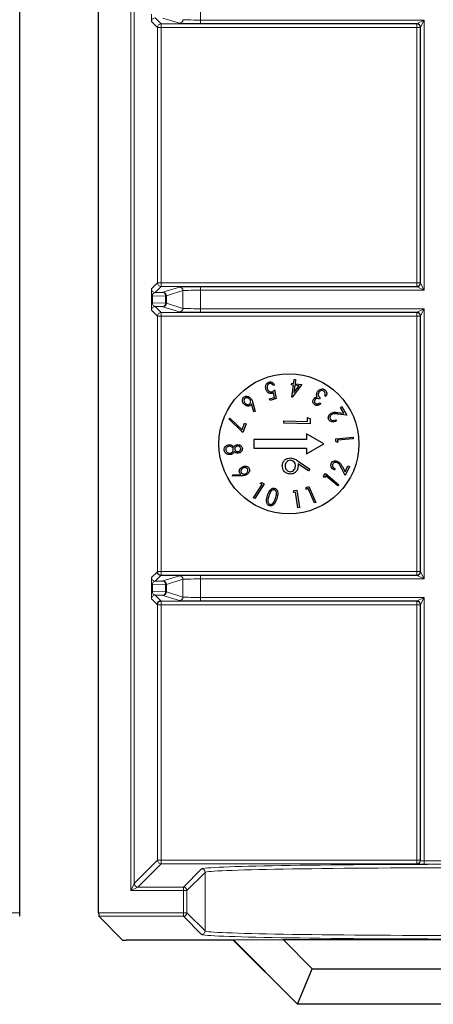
# Model space of a CAD drawing. Header units: millimetres. Extents: x 5 to 418, y 2 to 292.
# Tile 70 of 93: x 323.5 to 327.44, y 88.91 to 98.29. Entities that reach past the tile are written whole.
import ezdxf

# ---------------------------------------------------------------- set-up
doc = ezdxf.new("R2010")
doc.units = ezdxf.units.MM

msp = doc.modelspace()

# ---------------------------------------------------------------- linework, layer by layer
at = {"color": 7, "linetype": 'Continuous', "lineweight": 25}
for p, q in [((323.5049, 89.7818), (323.5049, 106.2237)), ((324.2562, 89.7818), (324.2562, 106.2237)), ((324.7934, 95.6913), (324.8687, 95.6926)), ((324.8687, 95.5556), (324.7934, 95.5569)), ((326.1126, 94.824), (326.1177, 94.8622)), ((326.1177, 94.8622), (326.1315, 94.8604)), ((326.1315, 94.8604), (326.1264, 94.8222)), ((325.9317, 94.8086), (325.9181, 94.8041)), ((325.9302, 94.692), (325.9226, 94.7373)), ((325.9317, 94.7628), (325.9453, 94.6803)), ((326.0938, 94.8105), (326.0958, 94.8262)), ((326.1105, 94.8083), (326.0938, 94.8105)), ((326.0952, 94.6939), (326.1105, 94.8083)), ((326.0958, 94.8262), (326.1126, 94.824)), ((326.1924, 94.8133), (326.098, 94.6935)), ((326.1243, 94.8064), (326.1152, 94.738)), ((326.1152, 94.738), (326.1649, 94.801)), ((326.1649, 94.801), (326.1243, 94.8064)), ((326.1264, 94.8222), (326.1924, 94.8133)), ((325.8832, 94.6766), (325.9302, 94.692)), ((325.8882, 94.6615), (325.8832, 94.6766)), ((325.9453, 94.6803), (325.8882, 94.6615)), ((326.098, 94.6935), (326.0952, 94.6939)), ((326.3667, 94.6871), (326.3584, 94.6745)), ((326.3596, 94.6403), (326.3716, 94.6325)), ((326.421, 94.699), (326.4096, 94.7065)), ((325.7324, 94.5544), (325.712, 94.6294)), ((325.7246, 94.6393), (325.7468, 94.5559)), ((325.7468, 94.5559), (325.7324, 94.5544)), ((326.535, 94.5472), (326.591, 94.5402)), ((326.5582, 94.5955), (326.5719, 94.6036)), ((326.591, 94.5402), (326.5582, 94.5955)), ((326.5719, 94.6036), (326.6202, 94.5223)), ((325.4962, 94.4864), (325.5066, 94.4947)), ((325.6294, 94.3581), (325.4962, 94.4864)), ((325.5066, 94.4947), (325.6222, 94.3838)), ((326.0199, 94.445), (326.0204, 94.4674)), ((326.0204, 94.4674), (326.2447, 94.4627)), ((326.2447, 94.4627), (326.2455, 94.5012)), ((326.2455, 94.5012), (326.2709, 94.486)), ((326.2709, 94.486), (326.2699, 94.4398)), ((326.5137, 94.4785), (326.5205, 94.467)), ((326.6202, 94.5223), (326.5341, 94.5331)), ((325.6222, 94.3838), (325.6452, 94.4463)), ((325.6598, 94.4409), (325.6294, 94.3581)), ((325.6452, 94.4463), (325.6598, 94.4409)), ((326.2699, 94.4398), (326.0199, 94.445)), ((326.2346, 94.2907), (325.7346, 94.2907)), ((325.7346, 94.2907), (325.7346, 94.2074)), ((326.4012, 94.2491), (326.2346, 94.3453)), ((326.2346, 94.3453), (326.2346, 94.2907)), ((326.5133, 94.2973), (326.6791, 94.3118)), ((326.5157, 94.2702), (326.5133, 94.2973)), ((326.5326, 94.2633), (326.5157, 94.2702)), ((326.6803, 94.2981), (326.5307, 94.285)), ((326.5307, 94.285), (326.5326, 94.2633)), ((326.6791, 94.3118), (326.6803, 94.2981)), ((325.7346, 94.2074), (326.2346, 94.2074)), ((326.2346, 94.1529), (326.4012, 94.2491)), ((326.2346, 94.2074), (326.2346, 94.1529)), ((326.1548, 94.0853), (326.2673, 94.0083)), ((326.2533, 93.9913), (326.1537, 94.0595)), ((326.2673, 94.0083), (326.2533, 93.9913)), ((326.5086, 94.0099), (326.503, 93.9979)), ((326.6048, 93.9467), (326.5652, 94.0238)), ((326.5773, 94.031), (326.6031, 93.9809)), ((326.6031, 93.9809), (326.6302, 94.039)), ((326.6447, 94.0322), (326.6048, 93.9467)), ((326.6302, 94.039), (326.6447, 94.0322)), ((325.5315, 93.9407), (325.5331, 93.955)), ((325.6172, 93.9438), (325.5315, 93.9407)), ((325.5331, 93.955), (325.6103, 93.9584)), ((326.3989, 93.9447), (326.4165, 93.9655)), ((326.4058, 93.9279), (326.3989, 93.9447)), ((326.4199, 93.9445), (326.4058, 93.9279)), ((326.4165, 93.9655), (326.5423, 93.8587)), ((326.5335, 93.8482), (326.4199, 93.9445)), ((325.7317, 93.7348), (325.813, 93.8608)), ((325.8333, 93.867), (325.7433, 93.7274)), ((325.7946, 93.8727), (325.8104, 93.8818)), ((325.813, 93.8608), (325.7946, 93.8727)), ((325.8104, 93.8818), (325.8333, 93.867)), ((326.1103, 93.7857), (326.1162, 93.8031)), ((326.1162, 93.8031), (326.1434, 93.8071)), ((326.1434, 93.8071), (326.1679, 93.6429)), ((326.2318, 93.8138), (326.2328, 93.832)), ((326.2518, 93.8226), (326.2318, 93.8138)), ((326.2328, 93.832), (326.2578, 93.8431)), ((326.3125, 93.6856), (326.2518, 93.8226)), ((326.2578, 93.8431), (326.3252, 93.6912)), ((326.5423, 93.8587), (326.5335, 93.8482)), ((325.7433, 93.7274), (325.7317, 93.7348)), ((326.132, 93.789), (326.1103, 93.7857)), ((326.1542, 93.6409), (326.132, 93.789)), ((326.1679, 93.6429), (326.1542, 93.6409)), ((326.3252, 93.6912), (326.3125, 93.6856)), ((324.7934, 92.9413), (324.8687, 92.9426)), ((324.8687, 92.8056), (324.7934, 92.8069)), ((324.484, 89.5213), (324.2568, 89.7485)), ((325.5381, 89.5207), (324.5173, 89.5207)), ((325.5391, 89.5231), (325.5381, 89.5207)), ((326.1488, 88.9099), (325.5381, 89.5207)), ((325.5391, 89.5231), (326.0119, 89.5265)), ((326.1498, 88.9124), (325.5391, 89.5231)), ((326.0119, 89.5265), (332.4573, 89.5265)), ((326.0119, 89.5265), (326.2893, 89.2491)), ((326.1498, 88.9124), (326.2893, 89.2491)), ((326.2893, 89.2491), (332.1798, 89.2491)), ((326.1498, 88.9124), (326.1488, 88.9099)), ((332.3203, 88.9099), (326.1488, 88.9099)), ((332.3193, 88.9124), (326.1498, 88.9124))]:
    msp.add_line(p, q, dxfattribs=at)
at = {"color": 7, "linetype": 'Continuous', "lineweight": 18}
for p, q in [((324.5626, 89.9938), (324.5626, 106.2237)), ((324.5959, 106.2237), (324.5959, 90.0604)), ((325.2256, 98.462), (325.2256, 98.2862)), ((324.7934, 98.3069), (324.8507, 98.2497)), ((325.0259, 98.2562), (324.8687, 98.3056)), ((324.8173, 98.2163), (324.7601, 98.2735)), ((324.8173, 95.7818), (324.8173, 98.2163)), ((324.8173, 98.2163), (324.8507, 98.2163)), ((324.8507, 98.2497), (327.2852, 98.2497)), ((324.8507, 98.2163), (324.8507, 98.2497)), ((324.8507, 98.2163), (324.8507, 95.7818)), ((327.2852, 98.2163), (324.8507, 98.2163)), ((325.2256, 98.2862), (325.2256, 98.2529)), ((325.2256, 98.2862), (327.355, 98.2862)), ((327.2884, 98.2529), (325.2256, 98.2529)), ((327.2852, 98.2497), (327.2884, 98.2529)), ((327.2852, 98.2163), (327.2852, 98.2497)), ((327.2852, 95.7818), (327.2852, 98.2163)), ((327.2852, 98.2163), (327.3185, 98.2163)), ((327.2884, 98.2529), (327.355, 98.2862)), ((327.3217, 98.2195), (327.3185, 98.2163)), ((327.3185, 98.2163), (327.3185, 95.7818)), ((327.355, 98.2862), (327.3217, 98.2195)), ((327.3217, 95.7786), (327.3217, 98.2195)), ((327.355, 98.2862), (327.355, 95.712)), ((324.7601, 95.7246), (324.8173, 95.7818)), ((324.8173, 95.7818), (324.8507, 95.7818)), ((324.8507, 95.7485), (324.8507, 95.7818)), ((324.8507, 95.7818), (327.2852, 95.7818)), ((327.2852, 95.7485), (327.2852, 95.7818)), ((327.2852, 95.7818), (327.3185, 95.7818)), ((327.3185, 95.7818), (327.3217, 95.7786)), ((327.3217, 95.7786), (327.355, 95.712)), ((324.8507, 95.7485), (324.7934, 95.6913)), ((327.2852, 95.7485), (324.8507, 95.7485)), ((324.8687, 95.6926), (325.0259, 95.742)), ((325.0592, 95.7087), (324.9019, 95.6593)), ((325.0592, 95.5395), (325.0592, 95.7087)), ((325.2256, 95.7453), (327.2884, 95.7453)), ((325.2256, 95.712), (325.2256, 95.7453)), ((325.2256, 95.712), (325.2256, 95.5362)), ((327.355, 95.712), (325.2256, 95.712)), ((327.2884, 95.7453), (327.2852, 95.7485)), ((327.355, 95.712), (327.2884, 95.7453)), ((324.7585, 95.5911), (324.7585, 95.6571)), ((324.7585, 95.6571), (324.7682, 95.6571)), ((324.7585, 95.5911), (324.7682, 95.5911)), ((324.8922, 95.6593), (324.7682, 95.6571)), ((324.7682, 95.6571), (324.7682, 95.5911)), ((324.7682, 95.5911), (324.8922, 95.5889)), ((324.8922, 95.5889), (324.8922, 95.6593)), ((324.9019, 95.6593), (324.8922, 95.6593)), ((324.9019, 95.5889), (324.8922, 95.5889)), ((324.9019, 95.6593), (324.9019, 95.5889)), ((324.9019, 95.5889), (325.0592, 95.5395)), ((324.8173, 95.4663), (324.7601, 95.5235)), ((324.7934, 95.5569), (324.8507, 95.4997)), ((324.8507, 95.4997), (327.2852, 95.4997)), ((324.8507, 95.4663), (324.8507, 95.4997)), ((325.0259, 95.5062), (324.8687, 95.5556)), ((325.2256, 95.5362), (325.2256, 95.5029)), ((325.2256, 95.5362), (327.355, 95.5362)), ((327.2884, 95.5029), (325.2256, 95.5029)), ((327.2852, 95.4997), (327.2884, 95.5029)), ((327.2852, 95.4663), (327.2852, 95.4997)), ((327.2884, 95.5029), (327.355, 95.5362)), ((327.355, 95.5362), (327.3217, 95.4695)), ((327.355, 95.5362), (327.355, 92.962)), ((324.8173, 93.0318), (324.8173, 95.4663)), ((324.8173, 95.4663), (324.8507, 95.4663)), ((324.8507, 95.4663), (324.8507, 93.0318)), ((327.2852, 95.4663), (324.8507, 95.4663)), ((327.2852, 93.0318), (327.2852, 95.4663)), ((327.2852, 95.4663), (327.3185, 95.4663)), ((327.3217, 95.4695), (327.3185, 95.4663)), ((327.3185, 95.4663), (327.3185, 93.0318)), ((327.3217, 93.0286), (327.3217, 95.4695)), ((324.7601, 92.9746), (324.8135, 93.028)), ((324.8469, 92.9947), (324.7934, 92.9413)), ((324.8135, 93.028), (324.8173, 93.0318)), ((324.8173, 93.0318), (324.8507, 93.0318)), ((324.8507, 92.9985), (324.8469, 92.9947)), ((325.0679, 92.9947), (324.8469, 92.9947)), ((324.8507, 92.9985), (324.8507, 93.0318)), ((324.8507, 93.0318), (327.2852, 93.0318)), ((327.2852, 92.9985), (324.8507, 92.9985)), ((324.8687, 92.9426), (325.0259, 92.992)), ((325.0592, 92.9587), (324.9019, 92.9093)), ((325.0592, 92.7895), (325.0592, 92.9587)), ((325.2256, 92.9953), (327.2884, 92.9953)), ((325.2256, 92.962), (325.2256, 92.9953)), ((325.2256, 92.962), (325.2256, 92.7862)), ((327.355, 92.962), (325.2256, 92.962)), ((327.2852, 93.0318), (327.3185, 93.0318)), ((327.2852, 92.9985), (327.2852, 93.0318)), ((327.2884, 92.9953), (327.2852, 92.9985)), ((327.355, 92.962), (327.2884, 92.9953)), ((327.3185, 93.0318), (327.3217, 93.0286)), ((327.3217, 93.0286), (327.355, 92.962)), ((324.7585, 92.8411), (324.7585, 92.9071)), ((324.7585, 92.9071), (324.7682, 92.9071)), ((324.8922, 92.9093), (324.7682, 92.9071)), ((324.7682, 92.9071), (324.7682, 92.8411)), ((324.8922, 92.8389), (324.8922, 92.9093)), ((324.9019, 92.9093), (324.8922, 92.9093)), ((324.9019, 92.9093), (324.9019, 92.8389)), ((324.7585, 92.8411), (324.7682, 92.8411)), ((324.8135, 92.7201), (324.7601, 92.7735)), ((324.7682, 92.8411), (324.8922, 92.8389)), ((324.7934, 92.8069), (324.8469, 92.7534)), ((325.0259, 92.7562), (324.8687, 92.8056)), ((324.9019, 92.8389), (324.8922, 92.8389)), ((324.9019, 92.8389), (325.0592, 92.7895)), ((325.2256, 92.7862), (325.2256, 92.7529)), ((325.2256, 92.7862), (327.355, 92.7862)), ((327.2884, 92.7529), (327.355, 92.7862)), ((327.355, 92.7862), (327.3217, 92.7195)), ((327.355, 92.7862), (327.355, 90.2775)), ((324.8173, 92.7163), (324.8135, 92.7201)), ((324.8173, 90.2818), (324.8173, 92.7163)), ((324.8173, 92.7163), (324.8507, 92.7163)), ((324.8469, 92.7534), (324.8507, 92.7497)), ((324.8507, 92.7497), (327.2852, 92.7497)), ((324.8507, 92.7163), (324.8507, 92.7497)), ((324.8507, 92.7163), (324.8507, 90.2818)), ((327.2852, 92.7163), (324.8507, 92.7163)), ((327.2884, 92.7529), (325.2256, 92.7529)), ((327.2852, 92.7497), (327.2884, 92.7529)), ((327.2852, 92.7163), (327.2852, 92.7497)), ((327.2852, 90.2818), (327.2852, 92.7163)), ((327.2852, 92.7163), (327.3185, 92.7163)), ((327.3217, 92.7195), (327.3185, 92.7163)), ((327.3185, 92.7163), (327.3185, 90.2818)), ((327.3217, 90.2786), (327.3217, 92.7195)), ((324.5959, 90.0604), (324.8173, 90.2818)), ((324.8507, 90.2485), (324.6293, 90.0271)), ((324.8173, 90.2818), (324.8507, 90.2818)), ((324.8507, 90.2485), (324.8507, 90.2818)), ((324.8507, 90.2818), (327.2852, 90.2818)), ((327.2852, 90.2485), (324.8507, 90.2485)), ((327.2852, 90.2485), (327.2852, 90.2818)), ((327.2852, 90.2818), (327.3185, 90.2818)), ((327.2884, 90.2453), (327.2852, 90.2485)), ((327.3185, 90.2818), (327.3217, 90.2786)), ((327.355, 90.2775), (327.355, 90.2441)), ((327.355, 90.2775), (327.5308, 90.2775)), ((327.5308, 90.2441), (327.355, 90.2441)), ((325.0626, 90.0271), (325.2359, 90.2004)), ((325.2692, 90.1671), (325.0959, 89.9938)), ((325.2692, 89.6085), (325.2692, 90.1671)), ((324.5626, 89.9938), (324.5959, 90.0604)), ((324.6293, 90.0271), (324.5626, 89.9938)), ((325.0626, 89.9938), (324.5626, 89.9938)), ((324.6293, 90.0271), (325.0626, 90.0271)), ((325.0626, 90.0271), (325.0626, 89.9938)), ((325.0626, 89.7818), (325.0626, 89.9938)), ((325.0626, 89.9938), (325.0959, 89.9938)), ((325.0959, 89.9938), (325.0959, 89.7818)), ((322.6985, 89.7818), (323.5049, 89.7818)), ((324.2562, 89.7818), (325.0626, 89.7818)), ((325.0626, 89.7818), (325.0626, 89.7485)), ((325.0626, 89.7818), (325.0959, 89.7818)), ((325.0959, 89.7818), (325.2692, 89.6085)), ((325.0626, 89.7485), (324.2568, 89.7485)), ((325.2359, 89.5752), (325.0626, 89.7485))]:
    msp.add_line(p, q, dxfattribs=at)
at = {"color": 7, "linetype": 'Continuous', "lineweight": 25}
msp.add_circle((326.0679, 94.2491), 0.6667, dxfattribs=at)
at = {"color": 7, "linetype": 'Continuous', "lineweight": 18}
for centre, radius, start, end in [((324.7935, 98.2735), 0.0333, 90.02044, 179.97956), ((324.8507, 98.2163), 0.0333, 90.02044, 179.97956), ((325.0258, 98.2895), 0.0333, 270.10474, 359.97481), ((327.2851, 98.2163), 0.0333, 0.02044, 89.97956), ((327.2884, 98.2195), 0.0333, 0.02044, 89.97956), ((324.8507, 95.7818), 0.0333, 180.02044, 269.97956), ((327.2851, 95.7818), 0.0333, 270.02044, 359.97956), ((327.2884, 95.7786), 0.0333, 270.02044, 359.97956), ((324.7935, 95.7246), 0.0333, 180.02044, 269.97956), ((324.8623, 95.6631), 0.0302, 352.77494, 77.76207), ((324.8686, 95.6593), 0.0333, 0.02519, 89.89526), ((325.0258, 95.7086), 0.0333, 0.02519, 89.89526), ((324.8623, 95.5851), 0.0302, 282.23793, 7.22506), ((324.8686, 95.5889), 0.0333, 270.10474, 359.97481), ((324.7935, 95.5235), 0.0333, 90.02044, 179.97956), ((324.8507, 95.4663), 0.0333, 90.02044, 179.97956), ((325.0258, 95.5395), 0.0333, 270.10474, 359.97481), ((327.2851, 95.4663), 0.0333, 0.02044, 89.97956), ((327.2884, 95.4695), 0.0333, 0.02044, 89.97956), ((324.7935, 92.9746), 0.0333, 180.02044, 269.97956), ((324.8507, 93.0318), 0.0333, 180.02044, 269.97956), ((325.0258, 92.9586), 0.0333, 0.02519, 89.89526), ((327.2851, 93.0318), 0.0333, 270.02044, 359.97956), ((327.2884, 93.0286), 0.0333, 270.02044, 359.97956), ((324.8623, 92.9131), 0.0302, 352.77494, 77.76207), ((324.8686, 92.9093), 0.0333, 0.02519, 89.89526), ((324.7935, 92.7735), 0.0333, 90.02044, 179.97956), ((324.8623, 92.8351), 0.0302, 282.23793, 7.22506), ((324.8686, 92.8389), 0.0333, 270.10474, 359.97481), ((325.0258, 92.7895), 0.0333, 270.10474, 359.97481), ((324.8469, 92.7201), 0.0333, 90.02044, 179.97956), ((324.8507, 92.7163), 0.0333, 90.02044, 179.97956), ((327.2851, 92.7163), 0.0333, 0.02044, 89.97956), ((327.2884, 92.7195), 0.0333, 0.02044, 89.97956), ((324.8507, 90.2818), 0.0333, 180.02044, 269.97956), ((327.2851, 90.2818), 0.0333, 270.02044, 359.97956), ((327.2884, 90.2786), 0.0333, 270.02044, 359.97956), ((325.2359, 90.167), 0.0333, 0.02044, 89.97956), ((324.6293, 90.0604), 0.0333, 180.02044, 269.97956), ((325.0626, 89.9938), 0.0333, 0.02044, 89.97956), ((325.0626, 89.7818), 0.0333, 270.02044, 359.97956), ((325.2359, 89.6086), 0.0333, 270.02044, 359.97956)]:
    msp.add_arc(centre, radius, start, end, dxfattribs=at)
for centre, major_axis, ratio, start_param, end_param in [((324.7601, 98.3402), (0, 0.0667), 0.025118, 1.558009, 3.116464), ((325.2256, 98.2564), (0.2, 0), 0.017455, 3.197091, 4.712389), ((325.2256, 98.2897), (0.1667, 0), 0.020946, 3.197091, 4.712389), ((324.7601, 95.658), (0, 0.0667), 0.025118, 0.025129, 1.583584), ((324.7935, 95.658), (0.0022, 0.0333), 0.755078, 0.087257, 1.645712), ((325.2256, 95.7418), (0.2, 0), 0.017455, 1.570796, 3.086094), ((325.2256, 95.7085), (0.1667, 0), 0.020946, 1.570796, 3.086094), ((324.7601, 95.5902), (0, 0.0667), 0.025118, 1.558009, 3.116464), ((324.7935, 95.5902), (-0.0022, 0.0333), 0.755078, 1.49588, 3.054336), ((325.2256, 95.5064), (0.2, 0), 0.017455, 3.197091, 4.712389), ((325.2256, 95.5397), (0.1667, 0), 0.020946, 3.197091, 4.712389), ((324.7601, 92.908), (0, 0.0667), 0.025118, 0.025129, 1.583584), ((325.2256, 92.9918), (0.2, 0), 0.017455, 1.570796, 3.086094), ((325.2256, 92.9585), (0.1667, 0), 0.020946, 1.570796, 3.086094), ((324.7935, 92.908), (0.0022, 0.0333), 0.755078, 0.087257, 1.645712), ((324.7601, 92.8402), (0, 0.0667), 0.025118, 1.558009, 3.116464), ((324.7935, 92.8402), (-0.0022, 0.0333), 0.755078, 1.49588, 3.054336), ((325.2256, 92.7897), (0.1667, 0), 0.020946, 3.197091, 4.712389), ((325.2256, 92.7564), (0.2, 0), 0.017455, 3.197091, 4.712389), ((327.7688, 90.1996), (2.5333, 0), 0.017455, 1.570796, 3.124139), ((327.355, 90.2453), (0.0667, 0), 0.017455, 3.159046, 4.712389), ((327.355, 90.2786), (0.0333, 0), 0.03491, 3.159046, 4.712389), ((327.7688, 90.1663), (2.5, 0), 0.017688, 1.570796, 3.124139), ((327.7688, 89.576), (2.5333, 0), 0.017455, 3.159046, 4.712389), ((327.7688, 89.6093), (2.5, 0), 0.017688, 3.159046, 4.712389)]:
    msp.add_ellipse(centre, major_axis=major_axis, ratio=ratio, start_param=start_param, end_param=end_param, dxfattribs=at)
at = {"color": 7, "linetype": 'Continuous', "lineweight": 25}
for centre, major_axis, start_param, end_param in [((323.5043, 89.7818), (0, 0.0333), 3.159046, 4.712389), ((324.2568, 89.7818), (0, 0.0333), 1.570796, 3.124139), ((324.5173, 89.5213), (0.0333, 0), 3.159046, 4.712389)]:
    msp.add_ellipse(centre, major_axis=major_axis, ratio=0.017455, start_param=start_param, end_param=end_param, dxfattribs=at)
for points, knots in [([(325.8497, 94.767), (325.8479, 94.7748), (325.8442, 94.7902), (325.8484, 94.8125), (325.8603, 94.8299), (325.8717, 94.835), (325.8775, 94.8376)], [0, 0, 0, 0, 0.280491, 0.560353, 0.780078, 1, 1, 1, 1]), ([(325.8775, 94.8376), (325.8837, 94.8388), (325.8963, 94.8411), (325.9179, 94.8311), (325.9264, 94.8171), (325.9317, 94.8086)], [0, 0, 0, 0, 0.27998, 0.560557, 1, 1, 1, 1]), ([(325.9081, 94.7292), (325.9008, 94.7279), (325.8863, 94.7255), (325.8624, 94.7395), (325.8545, 94.7566), (325.8497, 94.767)], [0, 0, 0, 0, 0.279536, 0.560216, 1, 1, 1, 1]), ([(325.8815, 94.8226), (325.8765, 94.8198), (325.8665, 94.8142), (325.8588, 94.794), (325.8617, 94.7796), (325.8634, 94.7708)], [0, 0, 0, 0, 0.278725, 0.559911, 1, 1, 1, 1]), ([(325.8634, 94.7708), (325.8654, 94.7659), (325.8694, 94.7562), (325.8808, 94.7462), (325.8941, 94.7422), (325.9022, 94.7441), (325.9063, 94.745)], [0, 0, 0, 0, 0.280655, 0.560141, 0.779801, 1, 1, 1, 1]), ([(325.9181, 94.8041), (325.916, 94.8078), (325.9118, 94.8151), (325.9019, 94.8219), (325.8913, 94.8246), (325.8848, 94.8233), (325.8815, 94.8226)], [0, 0, 0, 0, 0.280652, 0.559908, 0.780152, 1, 1, 1, 1]), ([(325.9063, 94.745), (325.9115, 94.7476), (325.9209, 94.7522), (325.9284, 94.7595), (325.9317, 94.7628)], [0, 0, 0, 0, 0.559026, 1, 1, 1, 1]), ([(325.9226, 94.7373), (325.9201, 94.7355), (325.9155, 94.7321), (325.9103, 94.7301), (325.9081, 94.7292)], [0, 0, 0, 0, 0.56009, 1, 1, 1, 1]), ([(326.3316, 94.7166), (326.3319, 94.7225), (326.3326, 94.7331), (326.3379, 94.7422), (326.3402, 94.7462)], [0, 0, 0, 0, 0.559473, 1, 1, 1, 1]), ([(326.3402, 94.7462), (326.3449, 94.752), (326.3545, 94.7635), (326.374, 94.7723), (326.3937, 94.7729), (326.4041, 94.7674), (326.4094, 94.7647)], [0, 0, 0, 0, 0.2801547, 0.5599713, 0.7799976, 1, 1, 1, 1]), ([(326.3524, 94.7398), (326.3499, 94.7346), (326.3448, 94.7242), (326.3475, 94.7024), (326.3594, 94.6929), (326.3667, 94.6871)], [0, 0, 0, 0, 0.280509, 0.560297, 1, 1, 1, 1]), ([(326.4004, 94.7514), (326.3957, 94.7538), (326.3864, 94.7586), (326.3716, 94.7559), (326.3599, 94.7494), (326.3549, 94.743), (326.3524, 94.7398)], [0, 0, 0, 0, 0.279489, 0.558705, 0.77927, 1, 1, 1, 1]), ([(326.4137, 94.7317), (326.4124, 94.7361), (326.4099, 94.7441), (326.4033, 94.7492), (326.4004, 94.7514)], [0, 0, 0, 0, 0.558586, 1, 1, 1, 1]), ([(326.4094, 94.7647), (326.4147, 94.7602), (326.4253, 94.7513), (326.431, 94.7259), (326.4248, 94.7092), (326.421, 94.699)], [0, 0, 0, 0, 0.279818, 0.559698, 1, 1, 1, 1]), ([(325.641, 94.6255), (325.6366, 94.631), (325.6277, 94.6418), (325.6234, 94.6614), (325.6263, 94.6796), (325.6332, 94.6882), (325.6367, 94.6925)], [0, 0, 0, 0, 0.28042, 0.560078, 0.780227, 1, 1, 1, 1]), ([(325.6367, 94.6925), (325.6424, 94.6964), (325.6538, 94.7043), (325.6798, 94.7028), (325.6938, 94.6919), (325.7023, 94.6852)], [0, 0, 0, 0, 0.27964, 0.560233, 1, 1, 1, 1]), ([(325.6475, 94.6805), (325.6446, 94.6767), (325.6389, 94.669), (325.6396, 94.6552), (325.6436, 94.6436), (325.6484, 94.638), (325.6508, 94.6351)], [0, 0, 0, 0, 0.278324, 0.558262, 0.779056, 1, 1, 1, 1]), ([(325.6927, 94.6756), (325.6891, 94.6787), (325.682, 94.685), (325.6689, 94.6882), (325.6565, 94.6873), (325.6505, 94.6828), (325.6475, 94.6805)], [0, 0, 0, 0, 0.280405, 0.560413, 0.780383, 1, 1, 1, 1]), ([(325.6962, 94.6302), (325.699, 94.634), (325.7047, 94.6417), (325.704, 94.6555), (325.7, 94.667), (325.6951, 94.6727), (325.6927, 94.6756)], [0, 0, 0, 0, 0.278375, 0.558341, 0.779029, 1, 1, 1, 1]), ([(325.7023, 94.6852), (325.708, 94.6773), (325.7182, 94.6633), (325.7227, 94.6466), (325.7246, 94.6393)], [0, 0, 0, 0, 0.55878, 1, 1, 1, 1]), ([(326.314, 94.6195), (326.3094, 94.6236), (326.3002, 94.6317), (326.2957, 94.6488), (326.2972, 94.6646), (326.3017, 94.673), (326.3039, 94.6773)], [0, 0, 0, 0, 0.279273, 0.558925, 0.779467, 1, 1, 1, 1]), ([(326.3039, 94.6773), (326.3062, 94.6803), (326.3107, 94.6862), (326.3221, 94.6938), (326.3317, 94.695), (326.3376, 94.6957)], [0, 0, 0, 0, 0.280619, 0.561007, 1, 1, 1, 1]), ([(326.316, 94.6692), (326.3143, 94.6658), (326.3108, 94.6588), (326.3115, 94.6478), (326.3157, 94.6386), (326.3204, 94.6348), (326.3228, 94.6329)], [0, 0, 0, 0, 0.279907, 0.559807, 0.77977, 1, 1, 1, 1]), ([(326.3584, 94.6745), (326.3544, 94.6766), (326.3466, 94.6808), (326.3338, 94.6816), (326.3227, 94.6774), (326.3183, 94.6719), (326.316, 94.6692)], [0, 0, 0, 0, 0.280439, 0.560399, 0.780021, 1, 1, 1, 1]), ([(326.3228, 94.6329), (326.3263, 94.6313), (326.3332, 94.6279), (326.3471, 94.6308), (326.3549, 94.6367), (326.3596, 94.6403)], [0, 0, 0, 0, 0.279195, 0.558741, 1, 1, 1, 1]), ([(326.3376, 94.6957), (326.3357, 94.6994), (326.3324, 94.706), (326.3318, 94.7133), (326.3316, 94.7166)], [0, 0, 0, 0, 0.559723, 1, 1, 1, 1]), ([(326.4096, 94.7065), (326.4113, 94.7111), (326.4142, 94.7193), (326.4139, 94.7279), (326.4137, 94.7317)], [0, 0, 0, 0, 0.560685, 1, 1, 1, 1]), ([(325.7039, 94.6173), (325.6984, 94.6136), (325.6873, 94.6062), (325.6625, 94.6085), (325.6492, 94.6191), (325.641, 94.6255)], [0, 0, 0, 0, 0.2792046, 0.5603351, 1, 1, 1, 1]), ([(325.6508, 94.6351), (325.6544, 94.632), (325.6616, 94.6257), (325.6747, 94.6225), (325.6872, 94.6234), (325.6932, 94.6279), (325.6962, 94.6302)], [0, 0, 0, 0, 0.280391, 0.560267, 0.780317, 1, 1, 1, 1]), ([(325.712, 94.6294), (325.7108, 94.6269), (325.7087, 94.6225), (325.7054, 94.6189), (325.7039, 94.6173)], [0, 0, 0, 0, 0.560106, 1, 1, 1, 1]), ([(326.3716, 94.6325), (326.3671, 94.6283), (326.3583, 94.6201), (326.3426, 94.6136), (326.3267, 94.6129), (326.3182, 94.6173), (326.314, 94.6195)], [0, 0, 0, 0, 0.280726, 0.560477, 0.780265, 1, 1, 1, 1]), ([(326.4693, 94.5405), (326.4762, 94.5438), (326.4877, 94.5492), (326.5054, 94.5498), (326.5202, 94.5489), (326.53, 94.5478), (326.535, 94.5472)], [0, 0, 0, 0, 0.3389875, 0.5591537, 0.7795627, 1, 1, 1, 1]), ([(326.4485, 94.4782), (326.4458, 94.4846), (326.4403, 94.4974), (326.4461, 94.5166), (326.4559, 94.5312), (326.4648, 94.5374), (326.4693, 94.5405)], [0, 0, 0, 0, 0.278897, 0.558314, 0.779051, 1, 1, 1, 1]), ([(326.5205, 94.467), (326.5137, 94.4637), (326.4999, 94.4572), (326.4784, 94.457), (326.4595, 94.4638), (326.4522, 94.4734), (326.4485, 94.4782)], [0, 0, 0, 0, 0.280614, 0.560443, 0.780355, 1, 1, 1, 1]), ([(326.4765, 94.529), (326.4727, 94.5262), (326.465, 94.5205), (326.4592, 94.5083), (326.4578, 94.4958), (326.4609, 94.489), (326.4625, 94.4856)], [0, 0, 0, 0, 0.280118, 0.55997, 0.779982, 1, 1, 1, 1]), ([(326.4625, 94.4856), (326.466, 94.4814), (326.473, 94.473), (326.4931, 94.4698), (326.5059, 94.4752), (326.5137, 94.4785)], [0, 0, 0, 0, 0.278938, 0.559081, 1, 1, 1, 1]), ([(326.5341, 94.5331), (326.5275, 94.5339), (326.5166, 94.5352), (326.5013, 94.5361), (326.4882, 94.5348), (326.4804, 94.5309), (326.4765, 94.529)], [0, 0, 0, 0, 0.340376, 0.560583, 0.780282, 1, 1, 1, 1]), ([(325.4524, 94.1885), (325.4523, 94.1958), (325.4521, 94.2104), (325.4653, 94.2269), (325.481, 94.2368), (325.4921, 94.2389), (325.4977, 94.24)], [0, 0, 0, 0, 0.279834, 0.558404, 0.779241, 1, 1, 1, 1]), ([(325.4737, 94.1537), (325.4704, 94.156), (325.4638, 94.1604), (325.4554, 94.1723), (325.4535, 94.1824), (325.4524, 94.1885)], [0, 0, 0, 0, 0.280481, 0.560682, 1, 1, 1, 1]), ([(325.4985, 94.226), (325.4936, 94.225), (325.4839, 94.2229), (325.473, 94.2135), (325.4677, 94.2016), (325.4678, 94.1937), (325.4679, 94.1898)], [0, 0, 0, 0, 0.27999, 0.559357, 0.779482, 1, 1, 1, 1]), ([(325.4679, 94.1898), (325.4689, 94.1848), (325.471, 94.1747), (325.4822, 94.165), (325.4945, 94.1601), (325.5025, 94.1603), (325.5065, 94.1603)], [0, 0, 0, 0, 0.279553, 0.558594, 0.779234, 1, 1, 1, 1]), ([(325.4977, 94.24), (325.5039, 94.24), (325.5143, 94.2401), (325.5276, 94.2345), (325.5371, 94.2269), (325.5421, 94.2206), (325.5446, 94.2175)], [0, 0, 0, 0, 0.3393659, 0.5594567, 0.7796056, 1, 1, 1, 1]), ([(325.5384, 94.196), (325.5372, 94.2011), (325.5348, 94.2114), (325.5232, 94.221), (325.5108, 94.2263), (325.5026, 94.2261), (325.4985, 94.226)], [0, 0, 0, 0, 0.279057, 0.558794, 0.779369, 1, 1, 1, 1]), ([(325.5065, 94.1603), (325.5114, 94.1614), (325.5211, 94.1636), (325.5317, 94.173), (325.5383, 94.1842), (325.5384, 94.1921), (325.5384, 94.196)], [0, 0, 0, 0, 0.279796, 0.559918, 0.780093, 1, 1, 1, 1]), ([(325.5486, 94.1769), (325.5458, 94.1715), (325.5411, 94.1627), (325.5305, 94.1535), (325.5198, 94.1484), (325.5121, 94.1472), (325.5082, 94.1466)], [0, 0, 0, 0, 0.339754, 0.559634, 0.779751, 1, 1, 1, 1]), ([(325.5446, 94.2175), (325.5466, 94.2209), (325.5506, 94.2279), (325.5617, 94.2375), (325.5718, 94.2398), (325.578, 94.2412)], [0, 0, 0, 0, 0.280846, 0.561328, 1, 1, 1, 1]), ([(325.5855, 94.1606), (325.5816, 94.1605), (325.5737, 94.1603), (325.56, 94.165), (325.5529, 94.1724), (325.5486, 94.1769)], [0, 0, 0, 0, 0.280538, 0.560793, 1, 1, 1, 1]), ([(325.5793, 94.2272), (325.5753, 94.2263), (325.5673, 94.2244), (325.5589, 94.2165), (325.5534, 94.2073), (325.5533, 94.2009), (325.5532, 94.1976)], [0, 0, 0, 0, 0.279497, 0.559694, 0.779993, 1, 1, 1, 1]), ([(325.5532, 94.1976), (325.5543, 94.1937), (325.5564, 94.1858), (325.5655, 94.1783), (325.5752, 94.1746), (325.5816, 94.1746), (325.5848, 94.1746)], [0, 0, 0, 0, 0.27891, 0.558484, 0.779287, 1, 1, 1, 1]), ([(325.578, 94.2412), (325.5842, 94.241), (325.5966, 94.2406), (325.6119, 94.2315), (325.6219, 94.2188), (325.6239, 94.2093), (325.6249, 94.2045)], [0, 0, 0, 0, 0.279728, 0.559451, 0.77981, 1, 1, 1, 1]), ([(325.6089, 94.2035), (325.6081, 94.2075), (325.6064, 94.2153), (325.598, 94.2231), (325.5887, 94.2273), (325.5824, 94.2273), (325.5793, 94.2272)], [0, 0, 0, 0, 0.279551, 0.559057, 0.779428, 1, 1, 1, 1]), ([(325.5848, 94.1746), (325.5886, 94.1755), (325.5963, 94.1773), (325.605, 94.1847), (325.6092, 94.1942), (325.609, 94.2004), (325.6089, 94.2035)], [0, 0, 0, 0, 0.279754, 0.559695, 0.779479, 1, 1, 1, 1]), ([(325.6249, 94.2045), (325.6246, 94.1983), (325.624, 94.186), (325.6131, 94.1719), (325.5997, 94.1633), (325.5902, 94.1615), (325.5855, 94.1606)], [0, 0, 0, 0, 0.279089, 0.558655, 0.779335, 1, 1, 1, 1]), ([(325.5082, 94.1466), (325.5014, 94.1464), (325.4893, 94.1462), (325.4785, 94.1514), (325.4737, 94.1537)], [0, 0, 0, 0, 0.559652, 1, 1, 1, 1]), ([(326.0051, 94.0407), (326.0066, 94.0518), (326.0098, 94.0741), (326.0306, 94.0989), (326.0564, 94.1127), (326.074, 94.1141), (326.0828, 94.1148)], [0, 0, 0, 0, 0.27967, 0.559085, 0.779558, 1, 1, 1, 1]), ([(326.0814, 94.0924), (326.0737, 94.0914), (326.0583, 94.0896), (326.0421, 94.0743), (326.0324, 94.057), (326.0313, 94.0449), (326.0307, 94.0389)], [0, 0, 0, 0, 0.279059, 0.55882, 0.779303, 1, 1, 1, 1]), ([(326.1301, 94.0388), (326.1296, 94.0464), (326.1286, 94.0617), (326.1158, 94.0794), (326.0992, 94.0903), (326.0873, 94.0917), (326.0814, 94.0924)], [0, 0, 0, 0, 0.280127, 0.559515, 0.779719, 1, 1, 1, 1]), ([(326.0828, 94.1148), (326.0917, 94.1137), (326.1064, 94.1119), (326.1253, 94.1036), (326.1404, 94.095), (326.15, 94.0885), (326.1548, 94.0853)], [0, 0, 0, 0, 0.339374, 0.559486, 0.779731, 1, 1, 1, 1]), ([(326.4716, 94.0635), (326.4754, 94.0694), (326.4828, 94.0812), (326.5019, 94.0871), (326.5196, 94.0872), (326.5297, 94.0833), (326.5347, 94.0814)], [0, 0, 0, 0, 0.278838, 0.558333, 0.779071, 1, 1, 1, 1]), ([(326.5347, 94.0814), (326.5413, 94.0775), (326.5523, 94.0711), (326.5627, 94.0568), (326.5704, 94.0442), (326.575, 94.0354), (326.5773, 94.031)], [0, 0, 0, 0, 0.3390271, 0.55919, 0.7795809, 1, 1, 1, 1]), ([(325.6005, 93.9689), (325.5981, 93.975), (325.5932, 93.9874), (325.6007, 94.0111), (325.6139, 94.0217), (325.6219, 94.0282)], [0, 0, 0, 0, 0.2792392, 0.5603873, 1, 1, 1, 1]), ([(325.629, 94.0166), (325.6252, 94.0138), (325.6175, 94.0082), (325.6116, 93.9962), (325.6099, 93.9839), (325.613, 93.9771), (325.6145, 93.9737)], [0, 0, 0, 0, 0.2803432, 0.5603915, 0.7804198, 1, 1, 1, 1]), ([(325.6219, 94.0282), (325.6282, 94.0313), (325.6407, 94.0376), (325.6605, 94.0374), (325.6776, 94.0307), (325.6845, 94.0222), (325.688, 94.0179)], [0, 0, 0, 0, 0.280377, 0.560037, 0.780268, 1, 1, 1, 1]), ([(325.6739, 94.0099), (325.6707, 94.0135), (325.6645, 94.0208), (325.651, 94.0231), (325.6389, 94.0218), (325.6323, 94.0184), (325.629, 94.0166)], [0, 0, 0, 0, 0.278366, 0.558377, 0.779079, 1, 1, 1, 1]), ([(325.6594, 93.9669), (325.6632, 93.9697), (325.6708, 93.9753), (325.6767, 93.9874), (325.6785, 93.9997), (325.6754, 94.0065), (325.6739, 94.0099)], [0, 0, 0, 0, 0.280318, 0.560321, 0.780338, 1, 1, 1, 1]), ([(325.688, 94.0179), (325.6905, 94.0115), (325.6957, 93.9986), (325.69, 93.9794), (325.6798, 93.965), (325.6711, 93.9587), (325.6667, 93.9556)], [0, 0, 0, 0, 0.278542, 0.558068, 0.778993, 1, 1, 1, 1]), ([(326.08, 93.9609), (326.0686, 93.9625), (326.0458, 93.9655), (326.0209, 93.9874), (326.007, 94.0137), (326.0057, 94.0317), (326.0051, 94.0407)], [0, 0, 0, 0, 0.2796308, 0.5589603, 0.7794783, 1, 1, 1, 1]), ([(326.0307, 94.0389), (326.0313, 94.0312), (326.0325, 94.0158), (326.0449, 93.9978), (326.061, 93.9857), (326.0731, 93.9842), (326.0791, 93.9834)], [0, 0, 0, 0, 0.280018, 0.559853, 0.779987, 1, 1, 1, 1]), ([(326.0791, 93.9834), (326.087, 93.9844), (326.1027, 93.9864), (326.1188, 94.0024), (326.1284, 94.0203), (326.1295, 94.0326), (326.1301, 94.0388)], [0, 0, 0, 0, 0.278754, 0.558605, 0.779147, 1, 1, 1, 1]), ([(326.1556, 94.0335), (326.1541, 94.0226), (326.1511, 94.0008), (326.1306, 93.9768), (326.1058, 93.9626), (326.0886, 93.9615), (326.08, 93.9609)], [0, 0, 0, 0, 0.279638, 0.559326, 0.779527, 1, 1, 1, 1]), ([(326.1537, 94.0595), (326.1544, 94.0547), (326.1555, 94.0461), (326.1556, 94.0374), (326.1556, 94.0335)], [0, 0, 0, 0, 0.55991, 1, 1, 1, 1]), ([(326.503, 93.9979), (326.4964, 94.0017), (326.4833, 94.0093), (326.471, 94.027), (326.4659, 94.0464), (326.4697, 94.0578), (326.4716, 94.0635)], [0, 0, 0, 0, 0.2806125, 0.5604691, 0.7803598, 1, 1, 1, 1]), ([(326.4856, 94.0562), (326.4844, 94.0528), (326.482, 94.046), (326.4838, 94.0351), (326.4912, 94.0212), (326.5014, 94.0146), (326.5086, 94.0099)], [0, 0, 0, 0, 0.186786, 0.373589, 0.560709, 1, 1, 1, 1]), ([(326.5293, 94.0691), (326.5248, 94.0706), (326.5158, 94.0738), (326.5025, 94.0716), (326.4914, 94.0658), (326.4875, 94.0594), (326.4856, 94.0562)], [0, 0, 0, 0, 0.28012, 0.560051, 0.780054, 1, 1, 1, 1]), ([(326.5652, 94.0238), (326.5621, 94.0297), (326.5571, 94.0395), (326.5491, 94.0526), (326.5407, 94.0627), (326.5331, 94.0669), (326.5293, 94.0691)], [0, 0, 0, 0, 0.340356, 0.560561, 0.780283, 1, 1, 1, 1]), ([(325.6103, 93.9584), (325.6082, 93.9601), (325.6045, 93.9632), (325.6017, 93.9671), (325.6005, 93.9689)], [0, 0, 0, 0, 0.560037, 1, 1, 1, 1]), ([(325.6145, 93.9737), (325.6176, 93.9701), (325.6239, 93.9628), (325.6374, 93.9604), (325.6495, 93.9617), (325.6561, 93.9652), (325.6594, 93.9669)], [0, 0, 0, 0, 0.278322, 0.558252, 0.779007, 1, 1, 1, 1]), ([(325.6667, 93.9556), (325.6579, 93.9517), (325.642, 93.9448), (325.6248, 93.9441), (325.6172, 93.9438)], [0, 0, 0, 0, 0.558734, 1, 1, 1, 1]), ([(325.8639, 93.7559), (325.8698, 93.7735), (325.8786, 93.7997), (325.9028, 93.8222), (325.9207, 93.8278), (325.9298, 93.826), (325.9343, 93.8251)], [0, 0, 0, 0, 0.500588, 0.749778, 0.874957, 1, 1, 1, 1]), ([(325.93, 93.8099), (325.9264, 93.8105), (325.9191, 93.8116), (325.9052, 93.8059), (325.8875, 93.7866), (325.8808, 93.7657), (325.8763, 93.7517)], [0, 0, 0, 0, 0.124645, 0.249784, 0.499032, 1, 1, 1, 1]), ([(325.9415, 93.7312), (325.9454, 93.7453), (325.9513, 93.7665), (325.948, 93.7924), (325.9399, 93.805), (325.9333, 93.8083), (325.93, 93.8099)], [0, 0, 0, 0, 0.500752, 0.750172, 0.875333, 1, 1, 1, 1]), ([(325.9343, 93.8251), (325.9385, 93.8233), (325.947, 93.8196), (325.9588, 93.8048), (325.9663, 93.7725), (325.959, 93.7456), (325.954, 93.7277)], [0, 0, 0, 0, 0.125085, 0.2503322, 0.4997076, 1, 1, 1, 1]), ([(325.8823, 93.6591), (325.8781, 93.6609), (325.8696, 93.6646), (325.858, 93.6793), (325.8512, 93.7116), (325.8588, 93.7382), (325.8639, 93.7559)], [0, 0, 0, 0, 0.125022, 0.250201, 0.499437, 1, 1, 1, 1]), ([(325.8763, 93.7517), (325.872, 93.7376), (325.8655, 93.7166), (325.8692, 93.6907), (325.8773, 93.6781), (325.8839, 93.6748), (325.8872, 93.6732)], [0, 0, 0, 0, 0.500919, 0.750212, 0.875371, 1, 1, 1, 1]), ([(325.954, 93.7277), (325.9479, 93.7102), (325.9387, 93.6839), (325.9139, 93.6618), (325.8959, 93.6564), (325.8868, 93.6582), (325.8823, 93.6591)], [0, 0, 0, 0, 0.500354, 0.749719, 0.874939, 1, 1, 1, 1]), ([(325.9239, 93.6922), (325.9279, 93.6992), (325.9351, 93.7116), (325.9396, 93.7252), (325.9415, 93.7312)], [0, 0, 0, 0, 0.559735, 1, 1, 1, 1]), ([(325.8872, 93.6732), (325.8913, 93.6727), (325.8996, 93.6716), (325.9135, 93.6785), (325.9199, 93.687), (325.9239, 93.6922)], [0, 0, 0, 0, 0.2790713, 0.5594493, 1, 1, 1, 1])]:
    msp.add_open_spline(points, degree=3, knots=knots, dxfattribs=at)
at = {"color": 7, "linetype": 'Continuous', "lineweight": 18}
msp.add_open_spline([(324.8135, 93.028), (324.814, 93.0237), (324.8151, 93.0149), (324.8228, 93.0039), (324.8338, 92.9962), (324.8425, 92.9952), (324.8469, 92.9947)], degree=3, dxfattribs=at)

doc.saveas('drawing.dxf')
